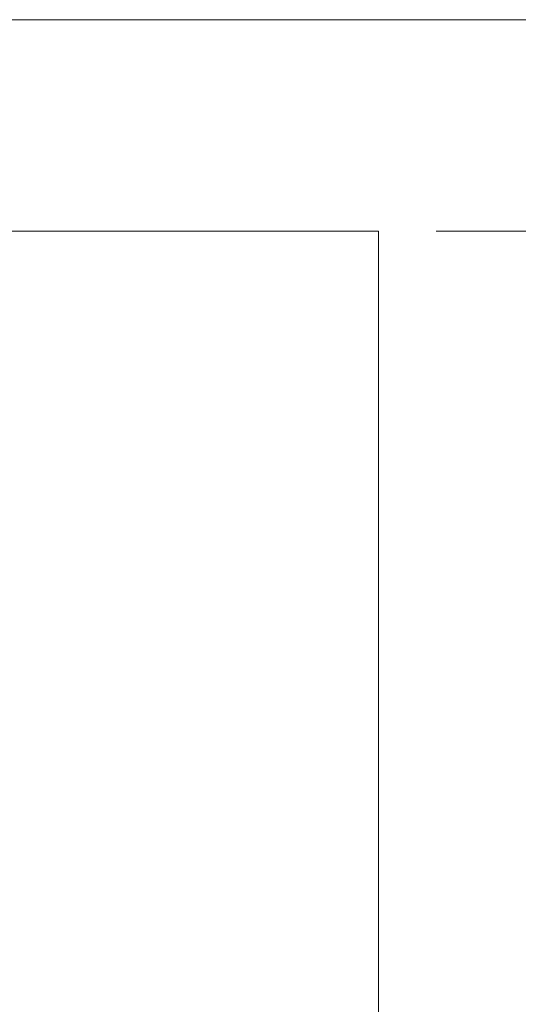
# Model space of a CAD drawing. Header units: millimetres. Extents: x 157133 to 260102, y -21587 to 34582.
# Tile 12 of 65: x 172957 to 173086, y 7444 to 7700. Entities that reach past the tile are written whole.
import ezdxf

# ---------------------------------------------------------------- set-up
doc = ezdxf.new("R2010")
doc.units = ezdxf.units.MM
doc.linetypes.add('Skrytá', pattern=[714.375, 476.25, -238.125])
doc.layers.add('CA_NEVHRA', color=3, linetype='Skrytá', lineweight=9)

# ---------------------------------------------------------------- blocks, each defined once
blk = doc.blocks.new('Doors_Industrial_Efaflex_High-speed-spiral-door-SST-S-Classic-238R14_A12rfa - Installation Round-1439951-PŮDORYS _8_000 _ vestavek V7')
at = {"layer": 'CA_NEVHRA'}
for p, q in [((2940, 450), (-2850, 450)), ((-2850, 395), (2940, 395)), ((2850, 395), (2580, 395)), ((2580, 395), (2850, 395)), ((2850, 100), (2850, 395)), ((2850, 395), (2850, 100))]:
    blk.add_line(p, q, dxfattribs=at)

msp = doc.modelspace()

# ---------------------------------------------------------------- block references
at = {"layer": 'CA_NEVHRA'}
msp.add_blockref('Doors_Industrial_Efaflex_High-speed-spiral-door-SST-S-Classic-238R14_A12rfa - Installation Round-1439951-PŮDORYS _8_000 _ vestavek V7', (170200.05, 7249.87), dxfattribs=at)

doc.saveas('drawing.dxf')
